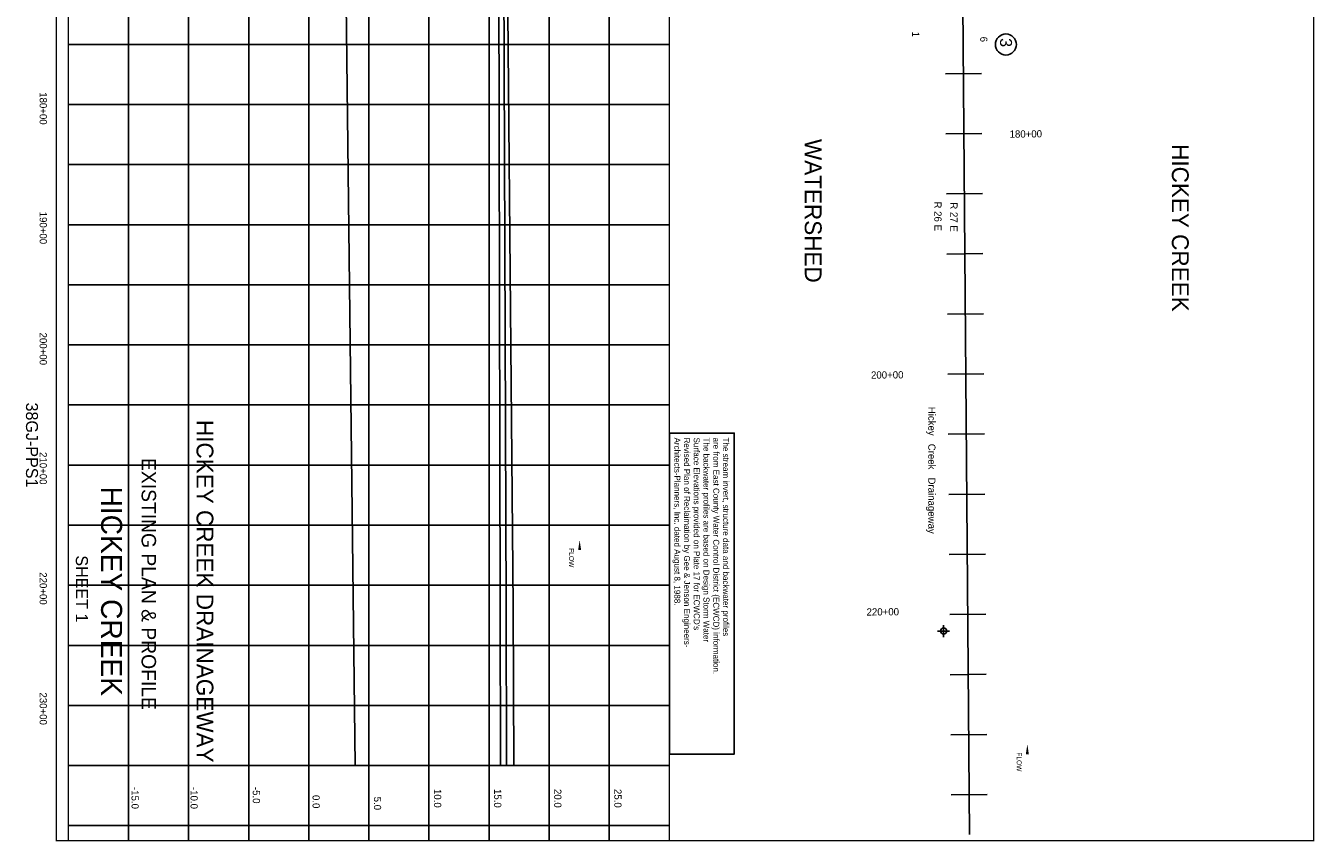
# Model space of a CAD drawing. Extents: x 275511 to 286231, y 848801 to 864811.
# Tile 1 of 2: x 275511 to 286231, y 848801 to 855586. Entities that reach past the tile are written whole.
import ezdxf
from ezdxf.enums import TextEntityAlignment as Align

# ---------------------------------------------------------------- set-up
doc = ezdxf.new("R2010")
doc.units = 0
doc.header["$LTSCALE"] = 1067
doc.header["$PDMODE"] = 34
doc.header["$PDSIZE"] = 50
doc.linetypes.add('DASHED', pattern=[0])
doc.linetypes.add('STREAM', pattern=[0])
doc.layers.get('0').update_dxf_attribs({"linetype": 'CONTINUOUS'})
for name, color, linetype in [('100YRWSEL', 15, 'CONTINUOUS'), ('10YRWSEL', 15, 'CONTINUOUS'), ('25YRWSEL', 15, 'CONTINUOUS'), ('BORDER', 1, 'CONTINUOUS'), ('EG', 7, 'CONTINUOUS'), ('EXISTING', 7, 'CONTINUOUS'), ('GRID', 2, 'CONTINUOUS'), ('SEC', 2, 'CONTINUOUS'), ('STATIONS', 7, 'CONTINUOUS'), ('STRUCTTEXT', 7, 'CONTINUOUS'), ('TEXT', 7, 'CONTINUOUS'), ('TRUNKS', 5, 'STREAM'), ('WATER', 4, 'CONTINUOUS')]:
    doc.layers.add(name, color=color, linetype=linetype)

# ---------------------------------------------------------------- blocks, each defined once
blk = doc.blocks.new('FLARROW')
at = {"color": 0}
blk.add_lwpolyline([(-0.28, 0.019, 0, 0.05, 0), (-0.112, 0.019, 0, 0, -0.087559), (-0.012, 0.001, 0, 0, 0.245722), (0.075, 0.013, 0, 0, -0.309425), (0.212, 0.015, 0, 0, 0), (0.278, 0.013, 0, 0, 0)], format="xyseb", dxfattribs=at)
blk.add_text('FLOW', height=0.08, dxfattribs=at).set_placement((0.015, -0.157), align=Align.CENTER)
blk = doc.blocks.new('TNOTE')
at = {"layer": 'TEXT', "color": 0}
blk.add_lwpolyline([(0, 0), (0, 540), (2670, 540), (2670, 0)], close=True, dxfattribs=at)
for s, p in [('The stream invert, structure data and backwater profiles', (37, 446)), ('The backwater profiles are based on Design Storm Water ', (37, 284)), ('are from East County Water Control District (ECWCD) information.', (37, 365)), ("Surface Elevations provided on Plate 17 for ECWCD's", (37, 203)), ('Revised Plan of Reclaimation by Gee & Jenson Engineers-', (37, 122)), ('Architects-Planners, Inc. dated August 8, 1988.', (37, 41))]:
    blk.add_text(s, height=50, dxfattribs=at).set_placement(p)

msp = doc.modelspace()

# ---------------------------------------------------------------- linework, layer by layer
at = {"layer": '100YRWSEL', "color": 0}
msp.add_lwpolyline([(278826, 864348), (278966, 862158), (279347, 862158), (279404, 856011), (279519, 856011), (279567, 850758), (279572, 849431)], dxfattribs=at)
at = {"layer": '10YRWSEL', "color": 0}
msp.add_lwpolyline([(278626, 864348), (278766, 862158), (278942, 862158), (279071, 856011), (279448, 856011), (279457, 850758), (279462, 849431)], dxfattribs=at)
at = {"layer": '25YRWSEL', "color": 0}
msp.add_lwpolyline([(279512, 849431), (279507, 850758), (279489, 856011), (279184, 856011), (279117, 862158), (278866, 862158), (278726, 864348)], dxfattribs=at)
at = {"layer": 'BORDER', "color": 0, "const_width": 10}
msp.add_lwpolyline([(275766, 864806), (275766, 848806), (286226, 848806), (286226, 864806)], close=True, dxfattribs=at)
for points in [[(275866, 864806), (275866, 848806)], [(280866, 864806), (280866, 848806)]]:
    msp.add_lwpolyline(points, dxfattribs=at)
at = {"layer": 'EG', "color": 0, "linetype": 'DASHED'}
msp.add_lwpolyline([(277306, 864348), (278266, 862148), (278066, 861548), (278066, 856011), (278173, 856011), (278251, 849431)], dxfattribs=at)
at = {"layer": 'GRID', "color": 0}
for points in [[(276366, 864806), (276366, 848806)], [(276866, 864806), (276866, 848806)], [(277366, 864806), (277366, 848806)], [(277866, 864806), (277866, 848806)], [(278366, 864806), (278366, 848806)], [(278866, 864806), (278866, 848806)], [(279366, 864806), (279366, 848806)], [(279866, 864806), (279866, 848806)], [(280366, 864806), (280366, 848806)], [(275866, 855431), (280866, 855431)], [(275866, 854931), (280866, 854931)], [(275866, 854431), (280866, 854431)], [(275866, 853931), (280866, 853931)], [(275866, 853431), (280866, 853431)], [(275866, 852931), (280866, 852931)], [(275866, 852431), (280866, 852431)], [(275866, 851931), (280866, 851931)], [(275866, 851431), (280866, 851431)], [(275866, 850931), (280866, 850931)], [(275866, 850431), (280866, 850431)], [(275866, 849931), (280866, 849931)], [(275866, 849431), (280866, 849431)], [(275866, 848931), (280866, 848931)]]:
    msp.add_lwpolyline(points, dxfattribs=at)
at = {"layer": 'SEC', "color": 0}
msp.add_point((283148, 850550), dxfattribs=at)
at = {"layer": 'STATIONS', "color": 0}
for p, q in [((283464, 855190), (283164, 855187)), ((283467, 854690), (283167, 854687)), ((283471, 854190), (283171, 854187)), ((283475, 853690), (283175, 853687)), ((283479, 853190), (283179, 853187)), ((283483, 852690), (283183, 852687)), ((283487, 852190), (283187, 852187)), ((283491, 851690), (283191, 851687)), ((283495, 851190), (283195, 851187)), ((283499, 850690), (283199, 850687)), ((283503, 850190), (283203, 850187)), ((283507, 849690), (283207, 849687)), ((283511, 849190), (283211, 849187))]:
    msp.add_line(p, q, dxfattribs=at)
at = {"layer": 'STRUCTTEXT', "color": 0}
msp.add_circle((283666, 855430), 87.5, dxfattribs=at)
at = {"layer": 'TRUNKS', "color": 0}
msp.add_lwpolyline([(283309, 855766), (283364, 848856)], dxfattribs=at)

# ---------------------------------------------------------------- block references
at = {"layer": 'EXISTING', "color": 0, "rotation": 270}
msp.add_blockref('TNOTE', (280866, 852197), dxfattribs=at)
at = {"layer": 'TRUNKS', "color": 0, "xscale": 500, "yscale": 500, "zscale": 500, "rotation": 270}
for p in [(280110, 851167), (283835, 849469)]:
    msp.add_blockref('FLARROW', p, dxfattribs=at)

# ---------------------------------------------------------------- texts
at = {"layer": 'EXISTING', "color": 0}
for s, height, p in [('38GJ-PPS1', 100, (275513, 852098)), ('EXISTING PLAN & PROFILE', 120, (276475, 850942))]:
    msp.add_text(s, height=height, rotation=270, dxfattribs=at).set_placement(p, align=Align.CENTER)
at = {"layer": 'STATIONS', "color": 0}
for s, p in [('180+00', (283832, 854656)), ('200+00', (282679, 852651)), ('220+00', (282642, 850680))]:
    msp.add_text(s, height=60, rotation=0.4534, dxfattribs=at).set_placement(p, align=Align.CENTER)
at = {"layer": 'STRUCTTEXT', "color": 0}
msp.add_text('3', height=100, rotation=270, dxfattribs=at).set_placement((283617, 855483))
at = {"layer": 'TEXT', "color": 0}
for s, height, p in [('1', 60, (282886, 855515)), ('6', 60, (283452, 855473)), ('180+00', 60, (275627, 854898)), ('190+00', 60, (275627, 853904)), ('200+00', 60, (275627, 852898)), ('HICKEY CREEK DRAINAGEWAY', 140, (276932, 850881)), ('210+00', 60, (275627, 851904)), ('HICKEY CREEK', 175, (276138, 850881)), ('SHEET 1', 100, (275928, 850901)), ('220+00', 60, (275627, 850904)), ('230+00', 60, (275627, 849904)), ('-15.0', 60, (276391, 849161)), ('-10.0', 60, (276882, 849161))]:
    msp.add_text(s, height=height, rotation=270, dxfattribs=at).set_placement(p, align=Align.CENTER)
for s, height, p in [('WATERSHED', 140, (281993, 854644)), ('HICKEY CREEK', 140, (285047, 854601)), ('R 26 E', 60, (283071, 854124)), ('R 27 E', 60, (283204, 854117)), ('-5.0', 60, (277400, 849253)), ('0.0', 60, (277897, 849186)), ('5.0', 60, (278408, 849172)), ('10.0', 60, (278908, 849236)), ('15.0', 60, (279408, 849236)), ('20.0', 60, (279908, 849236)), ('25.0', 60, (280408, 849236))]:
    msp.add_text(s, height=height, rotation=270, dxfattribs=at).set_placement(p)
at = {"layer": 'WATER', "color": 0}
msp.add_text('Hickey   Creek   Drainageway', height=60, rotation=270, dxfattribs=at).set_placement((283020, 852416))

doc.saveas('drawing.dxf')
